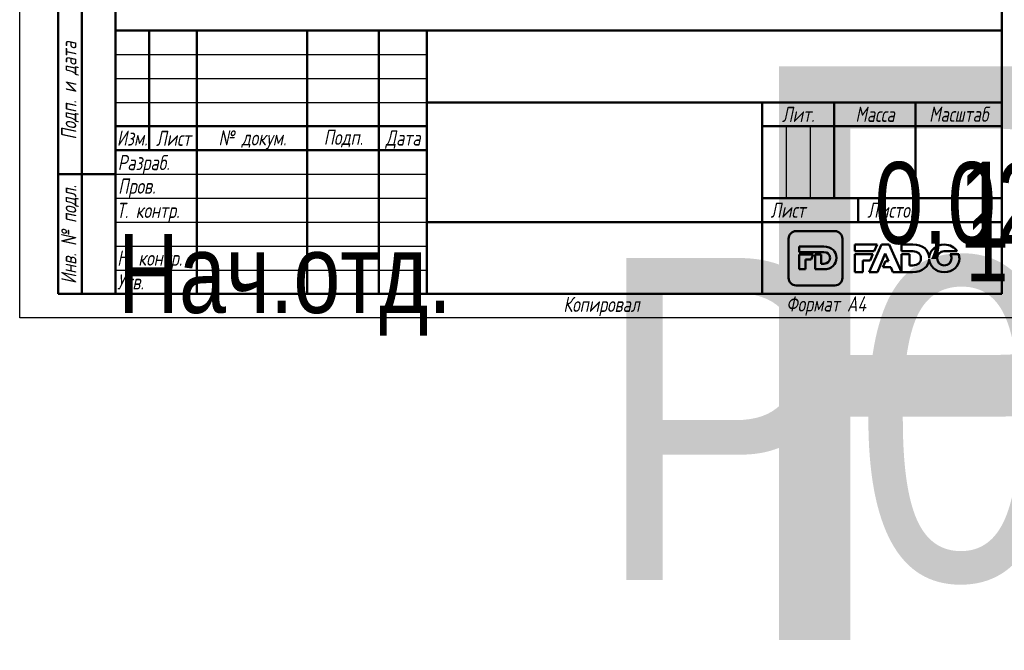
# Model space of a CAD drawing. Header units: millimetres. Extents: x -74 to 691, y -69 to 356.
# Tile 1 of 19: x 0 to 206, y -69 to 62. Entities that reach past the tile are written whole.
import ezdxf
from ezdxf.enums import TextEntityAlignment as Align

# ---------------------------------------------------------------- set-up
doc = ezdxf.new("R2018")
doc.units = ezdxf.units.MM
for name, color, linetype, lineweight in [('Заголовок (ГОСТ)', 7, 'Continuous', 50), ('Кромка (ГОСТ)', 7, 'Continuous', 50), ('Обозначение (ГОСТ)', 7, 'Continuous', 25), ('Эскизная геометрия (ГОСТ)', 7, 'Continuous', 50)]:
    doc.layers.add(name, color=color, linetype=linetype, lineweight=lineweight)
doc.styles.get("Standard").update_dxf_attribs({"font": 'GOST Common Italic.ttf'})
doc.styles.add('Альтернативный текст (ГОСТ)', font='txt', dxfattribs={"width": 0.8})

# ---------------------------------------------------------------- blocks, each defined once
blk = doc.blocks.new('ГОСТ - Доп. графы 1')
at = {"layer": 'Эскизная геометрия (ГОСТ)'}
for p, q in [((-12, 0), (-12, 145)), ((-12, 145), (0, 145)), ((-7, 145), (-7, 0)), ((-12, 110), (-7, 110)), ((-7, 110), (0, 110)), ((-12, 85), (-7, 85)), ((-7, 85), (0, 85)), ((-12, 60), (-7, 60)), ((-7, 60), (0, 60)), ((-12, 25), (-7, 25)), ((-7, 25), (0, 25)), ((0, 0), (-12, 0))]:
    blk.add_line(p, q, dxfattribs=at)
at = {"layer": 'Обозначение (ГОСТ)', "char_height": 3.17, "attachment_point": 5, "rotation": 90, "style": 'Альтернативный текст (ГОСТ)'}
for s, insert, width in [('\\fGOST Common|b0|i1;\\H3.1700;Подп. и дата', (-9.37, 127.41), 34.7679), ('\\fGOST Common|b0|i1;\\H3.1700;Инв. № дубл.', (-8.95, 97.55), 24.8438), ('\\fGOST Common|b0|i1;\\H3.1700;Взам. инв. №', (-9.58, 72.53), 24.8669), ('\\fGOST Common|b0|i1;\\H3.1700;Подп. и дата', (-9.5, 42.47), 35.1486), ('\\fGOST Common|b0|i1;\\H3.1700;Инв. № подл.', (-9.5, 12.41), 24.9618)]:
    blk.add_mtext(s, dxfattribs=dict(at, insert=insert, width=width))
at = {"layer": 'Обозначение (ГОСТ)', "lineweight": 30, "width": 0.8, "flags": 17}
for tag, p in [('Подп._и_дата_2', (-3.53, 127.51)), ('Инв._номер_дубликата', (-3.41, 97.47)), ('Взамен_инв._номера', (-3.46, 72.53)), ('Подп._и_дата_1', (-3.42, 42.35)), ('ИНВЕНТАРНЫЙ_НОМЕР', (-3.33, 12.68))]:
    blk.add_attdef(tag, text='', height=3.17, rotation=90, dxfattribs=at).set_placement(p, align=Align.MIDDLE_CENTER)
blk = doc.blocks.new('Основные надписи ГОСТ - Форма 1')
at = {"layer": 'Заголовок (ГОСТ)'}
for p, q in [((0, 55), (185, 55)), ((0, 0), (0, 55)), ((0, 0), (0, 55)), ((7, 55), (7, 30)), ((17, 55), (17, 0)), ((40, 55), (40, 0)), ((55, 55), (55, 0)), ((65, 55), (65, 0)), ((185, 0), (185, 55)), ((65, 40), (185, 40)), ((135, 40), (135, 0)), ((150, 40), (150, 20)), ((167, 40), (167, 20)), ((0, 35), (65, 35)), ((135, 35), (185, 35)), ((0, 30), (65, 30)), ((135, 20), (185, 20)), ((155, 20), (155, 15)), ((65, 15), (185, 15)), ((185, 0), (0, 0))]:
    blk.add_line(p, q, dxfattribs=at)
at = {"layer": 'Заголовок (ГОСТ)', "linetype": 'Continuous', "lineweight": 25}
for p, q in [((0, 50), (65, 50)), ((0, 45), (65, 45)), ((0, 40), (65, 40)), ((140, 35), (140, 20)), ((145, 35), (145, 20)), ((0, 25), (65, 25)), ((0, 20), (65, 20)), ((0, 15), (65, 15)), ((0, 10), (65, 10)), ((0, 5), (65, 5))]:
    blk.add_line(p, q, dxfattribs=at)
at = {"layer": 'Заголовок (ГОСТ)', "char_height": 3.17, "style": 'Альтернативный текст (ГОСТ)'}
for s, insert, width, attachment_point in [('\\fGOST Common|b0|i1;\\H3.1700;Лит.', (142.52, 37.49), 14.9766, 5), ('\\fGOST Common|b0|i1;\\H3.1700;Масса', (158.55, 37.51), 16.9878, 5), ('\\fGOST Common|b0|i1;\\H3.1700;Масштаб', (176.02, 37.53), 17.8316, 5), ('\\fGOST Common|b0|i1;\\H3.1700;Изм.', (3.5, 32.56), 6.9635, 5), ('\\fGOST Common|b0|i1;\\H3.1700;Лист', (12.1, 32.5), 10.0029, 5), ('\\A0;\\fGOST Common|b0|i1;\\H3.1700;№ докум.', (28.58, 32.16), 22.9069, 5), ('\\fGOST Common|b0|i1;\\H3.1700;Подп.', (47.56, 32.45), 14.879, 5), ('\\fGOST Common|b0|i1;\\H3.1700;Дата', (60.02, 32.24), 9.9614, 5), ('\\fGOST Common|b0|i1;\\H3.1700;Разраб.', (0.47, 27), 16.9971, 4), ('\\fGOST Common|b0|i1;\\H3.1700;Пров.', (0.56, 22.08), 17.0192, 4), ('\\A0;\\fGOST Common|b0|i1;\\H3.1700;Т. контр.', (0.23, 17.01), 16.9554, 4), ('\\fGOST Common|b0|i1;\\H3.1700;Лист', (140.37, 17.5), 10.5071, 5), ('\\fGOST Common|b0|i1;\\H3.1700;Листов', (162.21, 17.5), 14.3668, 5), ('\\A1;', (150.6, 17.54), 8.8313, 5), ('\\fGOST Common|b0|i1;\\H3.1700;Н. контр.', (0.36, 7.05), 16.9999, 4), ('\\fGOST Common|b0|i1;\\H3.1700;Утв.', (0.34, 2.52), 17.0083, 4), ('\\fGOST Common|b0|i1;\\H3.1700;Копировал', (93.48, -0.59), 19.7871, 1)]:
    blk.add_mtext(s, dxfattribs=dict(at, insert=insert, width=width, attachment_point=attachment_point))
at = {"layer": 'Заголовок (ГОСТ)', "lineweight": 30, "flags": 104}
for tag, height, width, p in [('Изм1', 2.89, 0.7, (3.51, 52.52)), ('Лист1', 2.89, 0.7, (12.03, 52.52)), ('Докум1', 2.89, 0.7, (28.54, 52.48)), ('Изм2', 2.89, 0.7, (3.5, 47.52)), ('Лист2', 2.89, 0.7, (12.01, 47.5)), ('Докум2', 2.89, 0.7, (28.53, 47.5)), ('Изм3', 2.89, 0.7, (3.5, 42.5)), ('Лист3', 2.89, 0.7, (12.01, 42.51)), ('Докум3', 2.89, 0.7, (28.51, 42.48)), ('Изм4', 2.89, 0.7, (3.51, 37.5)), ('Лист4', 2.89, 0.7, (12, 37.53)), ('Докум4', 2.89, 0.7, (28.51, 37.52)), ('НАИМЕНОВАНИЕ', 5, 0.8, (100.03, 29.98)), ('Литера', 3.5, 0.8, (137.52, 27.25)), ('Литера2', 3.5, 0.8, (142.51, 27.22)), ('Литера3', 3.5, 0.8, (147.52, 27.21)), ('Масса', 3.5, 0.8, (158.47, 27.53)), ('Масштаб', 3.5, 0.8, (176, 27.6)), ('Тип_документа', 3.17, 0.8, (100.08, 17.56)), ('Листов', 3.17, 0.8, (177.46, 17.58)), ('Материал_Класс', 3.5, 0.9, (100, 7.5))]:
    blk.add_attdef(tag, text='', height=height, dxfattribs=dict(at, width=width)).set_placement(p, align=Align.MIDDLE_CENTER)
for tag, height, width, p in [('Подп1', 2.89, 0.7, (40.01, 52.51)), ('Дата1', 2, 0.7, (55.01, 52.51)), ('Подп2', 2.89, 0.7, (40.01, 47.5)), ('Дата2', 2, 0.7, (55.01, 47.49)), ('Подп3', 2.89, 0.7, (40.01, 42.51)), ('Дата3', 2, 0.7, (55.02, 42.52)), ('Подп4', 2.89, 0.7, (40.01, 37.51)), ('Дата4', 2, 0.7, (55.02, 37.51)), ('АВТОР', 3.17, 0.8, (17.41, 27.49)), ('Разработал_Подп.', 2.89, 0.7, (40.05, 27.51)), ('ДАТА_СОЗДАНИЯ', 2, 0.7, (55.01, 27.51)), ('ПРОВЕРИЛ', 3.17, 0.8, (17.41, 22.53)), ('Проверил_Подп.', 2.89, 0.7, (40.05, 22.52)), ('ДАТА_ПРОВЕРКИ', 2, 0.7, (55.02, 22.51)), ('ТЕХНОЛОГ', 3.17, 0.8, (17.33, 17.54)), ('Технолог_Подп.', 2.89, 0.7, (40.05, 17.51)), ('Технолог_Дата', 2, 0.7, (55.01, 17.5)), ('Должность_руководителя', 3.17, 0.8, (0.52, 12.51)), ('НАЧ._ОТДЕЛА', 3.17, 0.8, (17.46, 12.45)), ('Руководитель_Подп.', 2.89, 0.7, (40.01, 12.5)), ('Руководитель_Дата', 2, 0.7, (55.01, 12.51)), ('НОРМОКОНТРОЛЬ', 3.17, 0.8, (17.37, 7.48)), ('Нормоконтроль_Подп.', 2.89, 0.7, (40.05, 7.52)), ('ДАТА_НОРМОКОНТРОЛЯ', 2, 0.7, (55.02, 7.51)), ('УТВЕРДИЛ', 3.17, 0.8, (17.4, 2.51)), ('Утвердил_Подп.', 2.89, 0.7, (40.05, 2.51)), ('ДАТА_УТВЕРЖДЕНИЯ', 2, 0.7, (55.01, 2.5))]:
    blk.add_attdef(tag, text='', height=height, dxfattribs=dict(at, width=width)).set_placement(p, align=Align.MIDDLE_LEFT)
for tag, height, p in [('ОБОЗНАЧЕНИЕ', 5, (125.33, 47.56)), ('ОРГАНИЗАЦИЯ', 3.5, (160.02, 7.6))]:
    blk.add_attdef(tag, text='', height=height, dxfattribs=at).set_placement(p, align=Align.MIDDLE_CENTER)
at = {"layer": 'Заголовок (ГОСТ)', "lineweight": 30, "width": 0.9, "flags": 104}
for tag, p in [('Материал_Наим.', (133.71, 9.75)), ('Материал_ГОСТ', (134.04, 4.06))]:
    blk.add_attdef(tag, text='', height=3.5, dxfattribs=at).set_placement(p, align=Align.MIDDLE_RIGHT)
blk = doc.blocks.new('Рамки ГОСТ_ граница 297x210')
at = {"layer": 'Кромка (ГОСТ)', "lineweight": 25}
for p, q in [((0, 0), (0, 297)), ((210, 0), (0, 0))]:
    blk.add_line(p, q, dxfattribs=at)
at = {"layer": 'Кромка (ГОСТ)'}
for p, q in [((20, 292), (20, 5)), ((205, 5), (205, 292)), ((20, 5), (205, 5))]:
    blk.add_line(p, q, dxfattribs=at)
at = {"layer": 'Кромка (ГОСТ)', "insert": (160, 4.5), "char_height": 3.17, "attachment_point": 1, "style": 'Альтернативный текст (ГОСТ)'}
blk.add_mtext('\\A1;\\fGOST Common|b0|i1;\\H3.1700;Формат A4', dxfattribs=at)

msp = doc.modelspace()

# ---------------------------------------------------------------- linework, layer by layer
at = {"layer": 'Эскизная геометрия (ГОСТ)', "linetype": 'Continuous'}
for p, q in [((160.5048, 16.5351), (160.5048, 8.3644)), ((170.1623, 18.1075), (162.0631, 18.1075)), ((171.7217, 8.3644), (171.7217, 16.5351)), ((162.71, 14.89), (162.71, 13.7414)), ((167.836, 14.89), (162.71, 14.89)), ((162.71, 13.7414), (167.8556, 13.7414)), ((165.6224, 13.204), (162.71, 13.204)), ((162.71, 13.204), (162.71, 10.1607)), ((165.1863, 12.1762), (165.6224, 13.204)), ((166.0267, 13.204), (166.0267, 10.1607)), ((167.3263, 13.204), (166.0267, 13.204)), ((167.3263, 11.3226), (167.3263, 13.204)), ((164.0092, 12.1762), (165.1863, 12.1762)), ((164.0092, 10.1607), (164.0092, 12.1762)), ((167.8556, 11.3226), (167.3263, 11.3226)), ((162.71, 10.1607), (164.0092, 10.1607)), ((166.0267, 10.1607), (167.8086, 10.1607)), ((162.0631, 6.7926), (170.1623, 6.7926))]:
    msp.add_line(p, q, dxfattribs=at)
at = {"layer": 'Эскизная геометрия (ГОСТ)'}
for p, q in [((174.3413, 15.304), (174.3413, 13.9093)), ((178.9974, 15.304), (174.3413, 15.304)), ((179.8816, 15.3457), (177.2993, 9.5647)), ((178.3745, 13.9093), (178.9974, 15.304)), ((181.5021, 15.3457), (179.8816, 15.3457)), ((184.0854, 9.5647), (181.5021, 15.3457)), ((184.0854, 15.3032), (184.0854, 13.9093)), ((186.4255, 15.3032), (184.0854, 15.3032)), ((174.3413, 13.9093), (178.3745, 13.9093)), ((174.3413, 13.2899), (174.3413, 9.5641)), ((178.0976, 13.2899), (174.3413, 13.2899)), ((177.5117, 11.9786), (178.0976, 13.2899)), ((179.0663, 9.5647), (180.6801, 13.4588)), ((180.6801, 13.4588), (181.3552, 11.8269)), ((184.0854, 13.9093), (186.4519, 13.9093)), ((184.0854, 13.2899), (184.0854, 9.5656)), ((185.7662, 13.2899), (184.0854, 13.2899)), ((185.7662, 10.9753), (185.7662, 13.2899)), ((189.8467, 12.3498), (189.8493, 12.3498)), ((189.8506, 12.5431), (189.847, 12.5431)), ((192.9889, 13.9223), (195.7076, 13.9223)), ((196.0081, 13.2853), (194.2268, 13.2853)), ((176.0221, 9.5641), (176.0221, 11.9786)), ((176.0221, 11.9786), (177.5117, 11.9786)), ((180.6986, 11.8269), (180.1915, 10.5893)), ((180.1915, 10.5893), (181.8408, 10.5893)), ((181.3552, 11.8269), (180.6986, 11.8269)), ((181.8408, 10.5893), (182.2823, 9.5647)), ((186.4519, 10.9753), (185.7662, 10.9753)), ((174.3413, 9.5641), (176.0221, 9.5641)), ((177.2993, 9.5647), (179.0663, 9.5647)), ((182.2823, 9.5647), (184.0854, 9.5647)), ((184.0854, 9.5656), (186.3907, 9.5656))]:
    msp.add_line(p, q, dxfattribs=at)
at = {"layer": 'Эскизная геометрия (ГОСТ)', "linetype": 'Continuous'}
for points in [[(162.0631, 18.1075), (161.2036, 18.1075), (160.5048, 17.4027), (160.5048, 16.5351)], [(171.7217, 16.5351), (171.7217, 17.4027), (171.0231, 18.1075), (170.1623, 18.1075)], [(170.4812, 12.5393), (170.4812, 13.9172), (169.5102, 14.89), (167.836, 14.89)], [(167.8086, 10.1607), (169.4962, 10.1607), (170.4812, 11.1746), (170.4812, 12.5393)], [(167.8556, 13.7414), (168.6325, 13.7414), (169.1485, 13.2892), (169.1485, 12.5318)], [(169.1485, 12.5318), (169.1485, 11.7565), (168.6325, 11.3226), (167.8556, 11.3226)], [(160.5048, 8.3644), (160.5048, 7.4964), (161.2036, 6.7926), (162.0631, 6.7926)], [(170.1623, 6.7926), (171.0231, 6.7926), (171.7217, 7.4964), (171.7217, 8.3644)]]:
    msp.add_open_spline(points, degree=3, dxfattribs=at)
at = {"layer": 'Эскизная геометрия (ГОСТ)'}
for points in [[(189.847, 12.5431), (189.801, 14.1673), (188.5519, 15.3032), (186.4255, 15.3032)], [(193.0033, 15.304), (191.2445, 15.304), (189.9138, 14.0788), (189.8506, 12.5431)], [(195.7076, 13.9223), (195.1742, 14.7543), (194.1901, 15.304), (193.0033, 15.304)], [(186.3907, 9.5656), (188.5305, 9.5656), (189.7963, 10.7453), (189.8467, 12.3498)], [(186.4519, 13.9093), (187.4557, 13.9093), (188.1244, 13.3609), (188.1244, 12.4431)], [(188.1244, 12.4431), (188.1244, 11.5001), (187.4557, 10.9753), (186.4519, 10.9753)], [(189.8493, 12.3498), (189.8924, 10.7841), (191.2142, 9.5545), (192.9889, 9.5545)], [(191.5106, 12.4286), (191.5106, 13.2429), (192.1026, 13.9223), (192.9889, 13.9223)], [(193.0033, 10.9369), (192.1196, 10.9369), (191.5106, 11.6308), (191.5106, 12.4286)], [(192.9889, 9.5545), (194.791, 9.5545), (196.1437, 10.842), (196.1437, 12.4286)], [(194.4899, 12.4286), (194.4899, 11.6156), (193.8978, 10.9369), (193.0033, 10.9369)], [(194.2268, 13.2853), (194.3959, 13.0402), (194.4899, 12.7421), (194.4899, 12.4286)], [(196.1437, 12.4286), (196.1437, 12.7283), (196.0967, 13.0154), (196.0081, 13.2853)]]:
    msp.add_open_spline(points, degree=3, dxfattribs=at)

# ---------------------------------------------------------------- block references
for name, p in [('Рамки ГОСТ_ граница 297x210', (0, 0)), ('ГОСТ - Доп. графы 1', (20, 5))]:
    msp.add_blockref(name, p)
ref = msp.add_blockref('Основные надписи ГОСТ - Форма 1', (20, 5))
lines = msp.add_mtext('\\W0.8000;Нач.отд.', dxfattribs={"layer": 'Заголовок (ГОСТ)', "insert": (20.5216, 17.5142), "char_height": 16.475961, "attachment_point": 1})
ref.add_attrib('Должность_руководителя', '', (20.5216, 17.5142), dxfattribs={"flags": 104}).embed_mtext(lines)
lines = msp.add_mtext('\\W0.8000;', dxfattribs={"layer": 'Заголовок (ГОСТ)', "insert": (37.4114, 32.4883), "char_height": 22.59262, "attachment_point": 1})
ref.add_attrib('АВТОР', '', (37.4114, 32.4883), dxfattribs={"flags": 104}).embed_mtext(lines)
lines = msp.add_mtext('\\W0.8000;', dxfattribs={"layer": 'Заголовок (ГОСТ)', "insert": (37.4083, 27.5258), "char_height": 22.55166, "attachment_point": 1})
ref.add_attrib('ПРОВЕРИЛ', '', (37.4083, 27.5258), dxfattribs={"flags": 104}).embed_mtext(lines)
lines = msp.add_mtext('\\W0.8000;', dxfattribs={"layer": 'Заголовок (ГОСТ)', "insert": (37.3337, 22.5428), "char_height": 22.67099, "attachment_point": 1})
ref.add_attrib('ТЕХНОЛОГ', '', (37.3337, 22.5428), dxfattribs={"flags": 104}).embed_mtext(lines)
lines = msp.add_mtext('\\W0.8000;', dxfattribs={"layer": 'Заголовок (ГОСТ)', "insert": (37.4616, 17.4456), "char_height": 22.55501, "attachment_point": 1})
ref.add_attrib('НАЧ._ОТДЕЛА', '', (37.4616, 17.4456), dxfattribs={"flags": 104}).embed_mtext(lines)
lines = msp.add_mtext('\\W0.8000;', dxfattribs={"layer": 'Заголовок (ГОСТ)', "insert": (37.3745, 12.4807), "char_height": 22.66902, "attachment_point": 1})
ref.add_attrib('НОРМОКОНТРОЛЬ', '', (37.3745, 12.4807), dxfattribs={"flags": 104}).embed_mtext(lines)
lines = msp.add_mtext('\\W0.8000;', dxfattribs={"layer": 'Заголовок (ГОСТ)', "insert": (37.4006, 7.5066), "char_height": 22.61295, "attachment_point": 1})
ref.add_attrib('УТВЕРДИЛ', '', (37.4006, 7.5066), dxfattribs={"flags": 104}).embed_mtext(lines)
lines = msp.add_mtext('P03 ', dxfattribs={"layer": 'Заголовок (ГОСТ)', "insert": (145.3255, 52.5589), "char_height": 119.84296, "attachment_point": 1})
ref.add_attrib('ОБОЗНАЧЕНИЕ', '', (145.3255, 52.5589), dxfattribs={"flags": 104}).embed_mtext(lines)
lines = msp.add_mtext('\\W0.8000;', dxfattribs={"layer": 'Заголовок (ГОСТ)', "insert": (120.0309, 34.9751), "char_height": 69.60928, "attachment_point": 1})
ref.add_attrib('НАИМЕНОВАНИЕ', '', (120.0309, 34.9751), dxfattribs={"flags": 104}).embed_mtext(lines)
lines = msp.add_mtext('\\W0.8000;', dxfattribs={"layer": 'Заголовок (ГОСТ)', "insert": (120.078, 22.5583), "char_height": 69.70335, "attachment_point": 1})
ref.add_attrib('Тип_документа', '', (120.078, 22.5583), dxfattribs={"flags": 104}).embed_mtext(lines)
lines = msp.add_mtext('\\W0.9000;P03 18.03.2020', dxfattribs={"layer": 'Заголовок (ГОСТ)', "insert": (120, 12.5), "char_height": 67.257617, "attachment_point": 1})
ref.add_attrib('Материал_Класс', '', (120, 12.5), dxfattribs={"flags": 104}).embed_mtext(lines)
lines = msp.add_mtext('\\W0.9000;', dxfattribs={"layer": 'Заголовок (ГОСТ)', "insert": (153.7068, 14.7507), "char_height": 66.97542, "attachment_point": 1})
ref.add_attrib('Материал_Наим.', '', (153.7068, 14.7507), dxfattribs={"flags": 104}).embed_mtext(lines)
lines = msp.add_mtext('\\W0.9000;', dxfattribs={"layer": 'Заголовок (ГОСТ)', "insert": (154.0404, 9.0569), "char_height": 66.7532, "attachment_point": 1})
ref.add_attrib('Материал_ГОСТ', '', (154.0404, 9.0569), dxfattribs={"flags": 104}).embed_mtext(lines)
lines = msp.add_mtext('\\W0.8000;', dxfattribs={"layer": 'Заголовок (ГОСТ)', "insert": (157.5203, 32.2514), "char_height": 5.02883, "attachment_point": 1})
ref.add_attrib('Литера', '', (157.5203, 32.2514), dxfattribs={"flags": 104}).embed_mtext(lines)
lines = msp.add_mtext('\\W0.8000;', dxfattribs={"layer": 'Заголовок (ГОСТ)', "insert": (162.5118, 32.2215), "char_height": 5.02883, "attachment_point": 1})
ref.add_attrib('Литера2', '', (162.5118, 32.2215), dxfattribs={"flags": 104}).embed_mtext(lines)
lines = msp.add_mtext('\\W0.8000;', dxfattribs={"layer": 'Заголовок (ГОСТ)', "insert": (167.5181, 32.2112), "char_height": 5.01699, "attachment_point": 1})
ref.add_attrib('Литера3', '', (167.5181, 32.2112), dxfattribs={"flags": 104}).embed_mtext(lines)
lines = msp.add_mtext('\\W0.8000;0,029', dxfattribs={"layer": 'Заголовок (ГОСТ)', "insert": (178.4686, 32.5335), "char_height": 17.043546, "attachment_point": 1})
ref.add_attrib('Масса', '', (178.4686, 32.5335), dxfattribs={"flags": 104}).embed_mtext(lines)
lines = msp.add_mtext('\\W0.8000;1 : 1', dxfattribs={"layer": 'Заголовок (ГОСТ)', "insert": (195.9966, 32.6031), "char_height": 17.947557, "attachment_point": 1})
ref.add_attrib('Масштаб', '', (195.9966, 32.6031), dxfattribs={"flags": 104}).embed_mtext(lines)
lines = msp.add_mtext('\\W0.8000;1', dxfattribs={"layer": 'Заголовок (ГОСТ)', "insert": (197.459, 22.5789), "char_height": 14.96532, "attachment_point": 1})
ref.add_attrib('Листов', '', (197.459, 22.5789), dxfattribs={"flags": 104}).embed_mtext(lines)
lines = msp.add_mtext('\\W0.7000;', dxfattribs={"layer": 'Заголовок (ГОСТ)', "insert": (75.0121, 57.5134), "char_height": 9.98446, "attachment_point": 1})
ref.add_attrib('Дата1', '', (75.0121, 57.5134), dxfattribs={"flags": 104}).embed_mtext(lines)
lines = msp.add_mtext('\\W0.7000;', dxfattribs={"layer": 'Заголовок (ГОСТ)', "insert": (75.0121, 52.4908), "char_height": 9.98446, "attachment_point": 1})
ref.add_attrib('Дата2', '', (75.0121, 52.4908), dxfattribs={"flags": 104}).embed_mtext(lines)
lines = msp.add_mtext('\\W0.7000;', dxfattribs={"layer": 'Заголовок (ГОСТ)', "insert": (75.0232, 47.521), "char_height": 9.97116, "attachment_point": 1})
ref.add_attrib('Дата3', '', (75.0232, 47.521), dxfattribs={"flags": 104}).embed_mtext(lines)
lines = msp.add_mtext('\\W0.7000;', dxfattribs={"layer": 'Заголовок (ГОСТ)', "insert": (75.0232, 42.5092), "char_height": 9.98863, "attachment_point": 1})
ref.add_attrib('Дата4', '', (75.0232, 42.5092), dxfattribs={"flags": 104}).embed_mtext(lines)
lines = msp.add_mtext('\\W0.7000;', dxfattribs={"layer": 'Заголовок (ГОСТ)', "insert": (75.0086, 32.5112), "char_height": 9.98041, "attachment_point": 1})
ref.add_attrib('ДАТА_СОЗДАНИЯ', '', (75.0086, 32.5112), dxfattribs={"flags": 104}).embed_mtext(lines)
lines = msp.add_mtext('\\W0.7000;', dxfattribs={"layer": 'Заголовок (ГОСТ)', "insert": (75.022, 27.5095), "char_height": 9.95769, "attachment_point": 1})
ref.add_attrib('ДАТА_ПРОВЕРКИ', '', (75.022, 27.5095), dxfattribs={"flags": 104}).embed_mtext(lines)
lines = msp.add_mtext('\\W0.7000;', dxfattribs={"layer": 'Заголовок (ГОСТ)', "insert": (75.0148, 22.5028), "char_height": 9.98633, "attachment_point": 1})
ref.add_attrib('Технолог_Дата', '', (75.0148, 22.5028), dxfattribs={"flags": 104}).embed_mtext(lines)
lines = msp.add_mtext('\\W0.7000;', dxfattribs={"layer": 'Заголовок (ГОСТ)', "insert": (75.0101, 17.5095), "char_height": 9.99024, "attachment_point": 1})
ref.add_attrib('Руководитель_Дата', '', (75.0101, 17.5095), dxfattribs={"flags": 104}).embed_mtext(lines)
lines = msp.add_mtext('\\W0.7000;', dxfattribs={"layer": 'Заголовок (ГОСТ)', "insert": (75.0237, 12.5112), "char_height": 9.98246, "attachment_point": 1})
ref.add_attrib('ДАТА_НОРМОКОНТРОЛЯ', '', (75.0237, 12.5112), dxfattribs={"flags": 104}).embed_mtext(lines)
lines = msp.add_mtext('\\W0.7000;', dxfattribs={"layer": 'Заголовок (ГОСТ)', "insert": (75.0093, 7.4985), "char_height": 9.9968, "attachment_point": 1})
ref.add_attrib('ДАТА_УТВЕРЖДЕНИЯ', '', (75.0093, 7.4985), dxfattribs={"flags": 104}).embed_mtext(lines)
lines = msp.add_mtext('\\W0.7000;', dxfattribs={"layer": 'Заголовок (ГОСТ)', "insert": (60.0143, 57.5125), "char_height": 14.91999, "attachment_point": 1})
ref.add_attrib('Подп1', '', (60.0143, 57.5125), dxfattribs={"flags": 104}).embed_mtext(lines)
lines = msp.add_mtext('\\W0.7000;', dxfattribs={"layer": 'Заголовок (ГОСТ)', "insert": (60.0143, 52.5027), "char_height": 14.98562, "attachment_point": 1})
ref.add_attrib('Подп2', '', (60.0143, 52.5027), dxfattribs={"flags": 104}).embed_mtext(lines)
lines = msp.add_mtext('\\W0.7000;', dxfattribs={"layer": 'Заголовок (ГОСТ)', "insert": (60.0143, 47.5148), "char_height": 14.98562, "attachment_point": 1})
ref.add_attrib('Подп3', '', (60.0143, 47.5148), dxfattribs={"flags": 104}).embed_mtext(lines)
lines = msp.add_mtext('\\W0.7000;', dxfattribs={"layer": 'Заголовок (ГОСТ)', "insert": (60.0144, 42.5058), "char_height": 14.96586, "attachment_point": 1})
ref.add_attrib('Подп4', '', (60.0144, 42.5058), dxfattribs={"flags": 104}).embed_mtext(lines)
lines = msp.add_mtext('\\W0.7000;', dxfattribs={"layer": 'Заголовок (ГОСТ)', "insert": (60.045, 32.5144), "char_height": 14.95963, "attachment_point": 1})
ref.add_attrib('Разработал_Подп.', '', (60.045, 32.5144), dxfattribs={"flags": 104}).embed_mtext(lines)
lines = msp.add_mtext('\\W0.7000;', dxfattribs={"layer": 'Заголовок (ГОСТ)', "insert": (60.045, 27.5245), "char_height": 14.93971, "attachment_point": 1})
ref.add_attrib('Проверил_Подп.', '', (60.045, 27.5245), dxfattribs={"flags": 104}).embed_mtext(lines)
lines = msp.add_mtext('\\W0.7000;', dxfattribs={"layer": 'Заголовок (ГОСТ)', "insert": (60.045, 22.5148), "char_height": 14.93971, "attachment_point": 1})
ref.add_attrib('Технолог_Подп.', '', (60.045, 22.5148), dxfattribs={"flags": 104}).embed_mtext(lines)
lines = msp.add_mtext('\\W0.7000;', dxfattribs={"layer": 'Заголовок (ГОСТ)', "insert": (60.0052, 17.505), "char_height": 14.97955, "attachment_point": 1})
ref.add_attrib('Руководитель_Подп.', '', (60.0052, 17.505), dxfattribs={"flags": 104}).embed_mtext(lines)
lines = msp.add_mtext('\\W0.7000;', dxfattribs={"layer": 'Заголовок (ГОСТ)', "insert": (60.045, 12.5151), "char_height": 14.93971, "attachment_point": 1})
ref.add_attrib('Нормоконтроль_Подп.', '', (60.045, 12.5151), dxfattribs={"flags": 104}).embed_mtext(lines)
lines = msp.add_mtext('\\W0.7000;', dxfattribs={"layer": 'Заголовок (ГОСТ)', "insert": (60.045, 7.5053), "char_height": 14.95963, "attachment_point": 1})
ref.add_attrib('Утвердил_Подп.', '', (60.045, 7.5053), dxfattribs={"flags": 104}).embed_mtext(lines)
lines = msp.add_mtext('\\W0.7000;', dxfattribs={"layer": 'Заголовок (ГОСТ)', "insert": (48.5417, 57.4833), "char_height": 22.94698, "attachment_point": 1})
ref.add_attrib('Докум1', '', (48.5417, 57.4833), dxfattribs={"flags": 104}).embed_mtext(lines)
lines = msp.add_mtext('\\W0.7000;', dxfattribs={"layer": 'Заголовок (ГОСТ)', "insert": (48.526, 52.4968), "char_height": 22.97824, "attachment_point": 1})
ref.add_attrib('Докум2', '', (48.526, 52.4968), dxfattribs={"flags": 104}).embed_mtext(lines)
lines = msp.add_mtext('\\W0.7000;', dxfattribs={"layer": 'Заголовок (ГОСТ)', "insert": (48.5104, 47.4791), "char_height": 22.94698, "attachment_point": 1})
ref.add_attrib('Докум3', '', (48.5104, 47.4791), dxfattribs={"flags": 104}).embed_mtext(lines)
lines = msp.add_mtext('\\W0.7000;', dxfattribs={"layer": 'Заголовок (ГОСТ)', "insert": (48.5148, 42.5199), "char_height": 22.97406, "attachment_point": 1})
ref.add_attrib('Докум4', '', (48.5148, 42.5199), dxfattribs={"flags": 104}).embed_mtext(lines)
lines = msp.add_mtext('\\W0.7000;', dxfattribs={"layer": 'Заголовок (ГОСТ)', "insert": (32.0309, 57.5161), "char_height": 9.99314, "attachment_point": 1})
ref.add_attrib('Лист1', '', (32.0309, 57.5161), dxfattribs={"flags": 104}).embed_mtext(lines)
lines = msp.add_mtext('\\W0.7000;', dxfattribs={"layer": 'Заголовок (ГОСТ)', "insert": (32.012, 52.5044), "char_height": 9.97806, "attachment_point": 1})
ref.add_attrib('Лист2', '', (32.012, 52.5044), dxfattribs={"flags": 104}).embed_mtext(lines)
lines = msp.add_mtext('\\W0.7000;', dxfattribs={"layer": 'Заголовок (ГОСТ)', "insert": (32.012, 47.5076), "char_height": 9.97806, "attachment_point": 1})
ref.add_attrib('Лист3', '', (32.012, 47.5076), dxfattribs={"flags": 104}).embed_mtext(lines)
lines = msp.add_mtext('\\W0.7000;', dxfattribs={"layer": 'Заголовок (ГОСТ)', "insert": (32.0042, 42.5264), "char_height": 9.99358, "attachment_point": 1})
ref.add_attrib('Лист4', '', (32.0042, 42.5264), dxfattribs={"flags": 104}).embed_mtext(lines)
lines = msp.add_mtext('\\W0.7000;', dxfattribs={"layer": 'Заголовок (ГОСТ)', "insert": (23.5126, 57.5165), "char_height": 7.004, "attachment_point": 1})
ref.add_attrib('Изм1', '', (23.5126, 57.5165), dxfattribs={"flags": 104}).embed_mtext(lines)
lines = msp.add_mtext('\\W0.7000;', dxfattribs={"layer": 'Заголовок (ГОСТ)', "insert": (23.5044, 52.5206), "char_height": 6.98767, "attachment_point": 1})
ref.add_attrib('Изм2', '', (23.5044, 52.5206), dxfattribs={"flags": 104}).embed_mtext(lines)
lines = msp.add_mtext('\\W0.7000;', dxfattribs={"layer": 'Заголовок (ГОСТ)', "insert": (23.5044, 47.5003), "char_height": 7.02032, "attachment_point": 1})
ref.add_attrib('Изм3', '', (23.5044, 47.5003), dxfattribs={"flags": 104}).embed_mtext(lines)
lines = msp.add_mtext('\\W0.7000;', dxfattribs={"layer": 'Заголовок (ГОСТ)', "insert": (23.5126, 42.5044), "char_height": 7.004, "attachment_point": 1})
ref.add_attrib('Изм4', '', (23.5126, 42.5044), dxfattribs={"flags": 104}).embed_mtext(lines)

doc.saveas('drawing.dxf')
